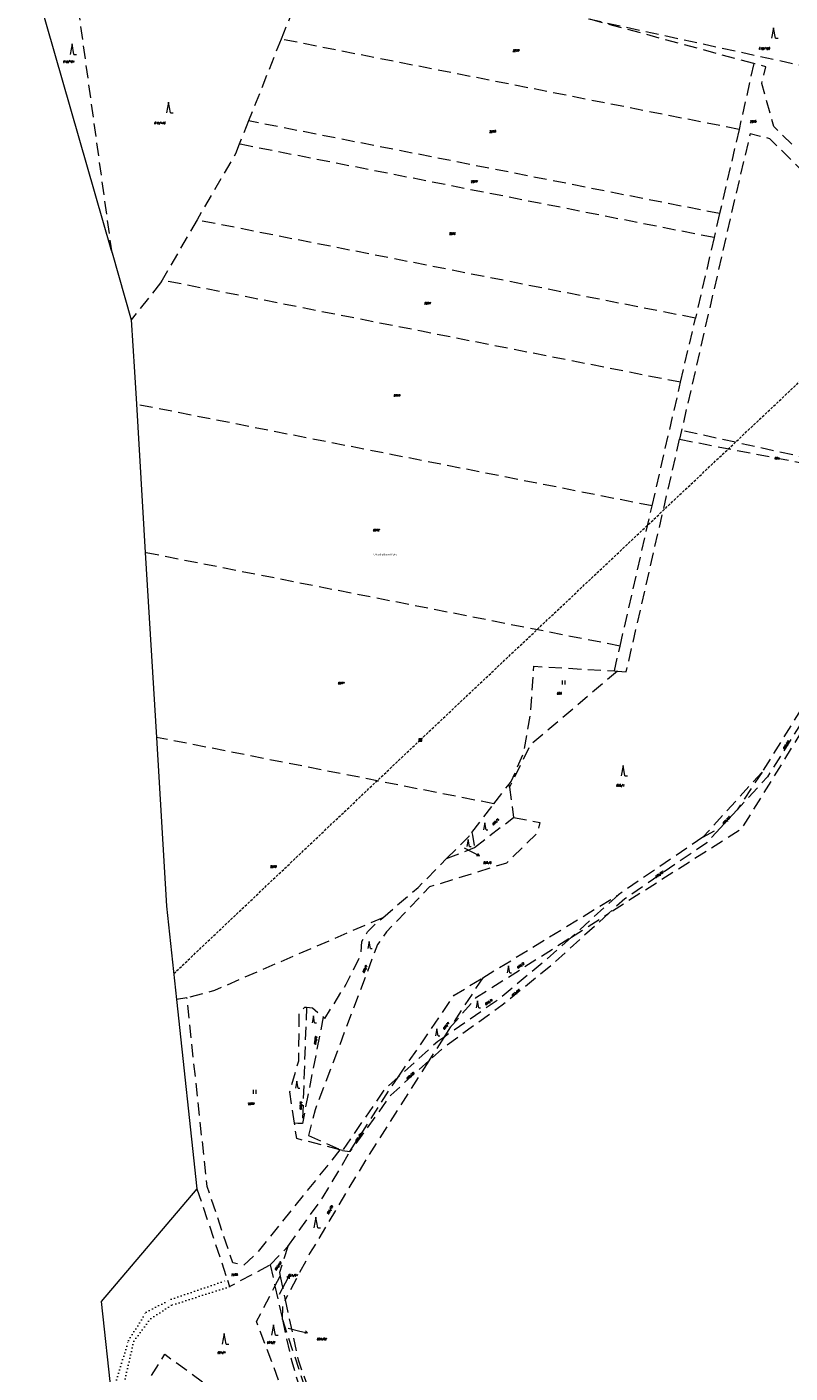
# Model space of a CAD drawing. Header units: metres. Extents: x -626722 to -621116, y -1178216 to -1174550.
# Tile 11 of 86: x -626722 to -626429, y -1176021 to -1175505. Entities that reach past the tile are written whole.
import ezdxf
from ezdxf.enums import TextEntityAlignment as Align

# ---------------------------------------------------------------- set-up
doc = ezdxf.new("R2010")
doc.units = ezdxf.units.M
doc.header["$MEASUREMENT"] = 0
doc.linetypes.add('DASHEDX2', pattern=[1.5, 1, -0.5])
doc.linetypes.add('DOT', pattern=[0.25, 0, -0.25])
doc.layers.add('8_kat_KN_Elektřina', color=172, linetype='DASHEDX2')
doc.layers.add('8_kat_KN_Pomístní_názvy', color=210, linetype='Continuous')
for name, color, linetype, lineweight in [('8_kat_KN_Hranice katastrů', 200, 'FENCELINE1', 25), ('8_kat_KN_Hranice parcel', 200, 'DASHEDX2', 25), ('8_kat_KN_PČ popisy', 210, 'Continuous', 0), ('8_kat_KN_Slučkové čáry', 200, 'DOT', 25), ('8_kat_KN_Značky kultur', 7, 'Continuous', 0), ('8_kat_KN_Čísla parcel', 200, 'Continuous', 25)]:
    doc.layers.add(name, color=color, linetype=linetype, lineweight=lineweight)
doc.styles.add('Style-cs_Working', font='cs_Working.shx')
doc.styles.add('Style-ITALICS', font='ITALICS.shx')
doc.linetypes.add('FENCELINE1', pattern='A,0.25,-0.1,[133,ltypeshp.shx,S=0.1,R=0,X=-0.1,Y=0],-0.1,1', length=1.45)

# ---------------------------------------------------------------- blocks, each defined once
blk = doc.blocks.new('1029_149')
at = {"layer": '8_kat_KN_PČ popisy', "color": 6, "linetype": 'Continuous', "lineweight": 0}
for p, q in [((0, 0), (2.65, -1.41)), ((2.65, -1.41), (1.53, -1.38)), ((2.65, -1.41), (2, -0.5))]:
    blk.add_line(p, q, dxfattribs=at)
blk = doc.blocks.new('1029_111')
at = {"layer": '8_kat_KN_PČ popisy', "color": 6, "linetype": 'Continuous', "lineweight": 0}
for p, q in [((0, 0), (1.41, 2.65)), ((1.41, 2.65), (0.5, 2)), ((1.41, 2.65), (1.38, 1.53))]:
    blk.add_line(p, q, dxfattribs=at)
blk = doc.blocks.new('1029_183')
at = {"layer": '8_kat_KN_PČ popisy', "color": 6, "linetype": 'Continuous', "lineweight": 0}
for p, q in [((0, 0), (2.92, -0.68)), ((2.92, -0.68), (2.06, 0.04)), ((2.92, -0.68), (1.84, -0.94))]:
    blk.add_line(p, q, dxfattribs=at)
blk = doc.blocks.new('3.06')
at = {"layer": '8_kat_KN_Značky kultur', "color": 7, "linetype": 'Continuous', "lineweight": 13}
for p, q in [((-0.51, 0), (-0.51, 1.5)), ((0.49, 0), (0.49, 1.5))]:
    blk.add_line(p, q, dxfattribs=at)
blk = doc.blocks.new('3.08')
at = {"layer": '8_kat_KN_Značky kultur', "color": 7, "linetype": 'Continuous', "lineweight": 13}
for p, q in [((0, 4), (-0.75, 0)), ((0.75, 0), (0, 4)), ((0.75, 0), (1.75, 0))]:
    blk.add_line(p, q, dxfattribs=at)
blk = doc.blocks.new('3.08_1')
at = {"layer": '8_kat_KN_Značky kultur', "color": 7, "linetype": 'Continuous', "lineweight": 13}
for p, q in [((0, 2.68), (-0.5, 0)), ((0.5, 0), (0, 2.68)), ((0.5, 0), (1.17, 0))]:
    blk.add_line(p, q, dxfattribs=at)
blk = doc.blocks.new('6.02')
at = {"layer": '8_kat_KN_Elektřina', "color": 7, "linetype": 'Continuous', "lineweight": 13}
for p, q in [((-0.5, 0.5), (0.5, 0.5)), ((-0.5, -0.5), (-0.5, 0.5)), ((-0.5, 0.3), (0.5, 0.3)), ((-0.5, 0.1), (0.5, 0.1)), ((-0.3, -0.5), (-0.3, 0.5)), ((-0.1, -0.5), (-0.1, 0.5)), ((0.1, -0.5), (0.1, 0.5)), ((0.3, -0.5), (0.3, 0.5)), ((0.5, -0.5), (0.5, 0.5)), ((-0.5, -0.1), (0.5, -0.1)), ((-0.5, -0.3), (0.5, -0.3)), ((-0.5, -0.5), (0.5, -0.5))]:
    blk.add_line(p, q, dxfattribs=at)

msp = doc.modelspace()

# ---------------------------------------------------------------- linework, layer by layer
at = {"layer": '8_kat_KN_Elektřina', "lineweight": 13}
for p, q in [((-626570.85, -1175778.08), (-626403.54, -1175620.11)), ((-626665.32, -1175867.64), (-626570.85, -1175778.08))]:
    msp.add_line(p, q, dxfattribs=at)
at = {"layer": '8_kat_KN_Hranice katastrů', "lineweight": 13, "flags": 128}
msp.add_lwpolyline([(-625852.04, -1174626.53), (-626040.35, -1174699.9), (-626044.84, -1174701.65), (-626079.82, -1174732.74), (-626087.17, -1174724.59), (-626094.59, -1174716.36), (-626108.29, -1174725.86), (-626139.6, -1174663), (-626142.76, -1174651.47), (-626147.58, -1174633.84), (-626177.49, -1174657.65), (-626189.84, -1174646.23), (-626197.97, -1174638.7), (-626204.07, -1174633.06), (-626210.75, -1174626.88), (-626221.49, -1174616.94), (-626226.53, -1174612.28), (-626235.01, -1174604.43), (-626243.82, -1174596.28), (-626253.16, -1174587.64), (-626262.1, -1174579.36), (-626263.17, -1174578.37), (-626268.76, -1174573.2), (-626272.87, -1174569.4), (-626280.35, -1174562.48), (-626284.23, -1174558.89), (-626366.4, -1174553.29), (-626375.76, -1174552.65), (-626384.06, -1174552.09), (-626393.5, -1174551.44), (-626402.5, -1174550.83), (-626410.43, -1174550.29), (-626456.76, -1174672.2), (-626471.93, -1174695.74), (-626482.81, -1174713.06), (-626484.56, -1174715.84), (-626487.17, -1174720), (-626488.89, -1174723.62), (-626502.09, -1174751.47), (-626516.03, -1174780.89), (-626528.59, -1174807.4), (-626550.57, -1174812.23), (-626562.79, -1174814.91), (-626576.86, -1174818.14), (-626580.35, -1174818.94), (-626645.6, -1174953.22), (-626653.03, -1174970.15), (-626684.55, -1175037.86), (-626686, -1175040.97), (-626687.55, -1175044.3), (-626631.84, -1175118.59), (-626630.36, -1175120.56), (-626625.88, -1175124.38), (-626622.8, -1175127), (-626620, -1175129.38), (-626609.13, -1175138.65), (-626600.28, -1175161.93), (-626597.68, -1175186.91), (-626579.19, -1175203.5), (-626599.8, -1175222.22), (-626600.81, -1175225.76), (-626601.9, -1175229.61), (-626605.75, -1175243.12), (-626640.34, -1175364.6), (-626651.76, -1175404.73), (-626653.94, -1175412.37), (-626665.96, -1175418.01), (-626676.58, -1175422.98), (-626699.62, -1175445.56), (-626716.99, -1175471.64), (-626721.57, -1175478.51), (-626718.08, -1175490.63), (-626689.37, -1175590.24), (-626688.95, -1175591.71), (-626681.58, -1175617.3), (-626680.38, -1175637.27), (-626679.64, -1175649.67), (-626676.23, -1175706.44), (-626671.98, -1175777.17), (-626668.1, -1175841.75), (-626664.26, -1175877.5), (-626656.46, -1175949.97), (-626693.18, -1175993.2), (-626689.21, -1176029.64), (-626687.52, -1176031.68), (-626686.33, -1176033.12), (-626684.94, -1176034.8), (-626683.79, -1176036.18), (-626614, -1176120.42), (-626602.4, -1176130.73), (-626593.12, -1176137.86), (-626584.96, -1176144.14), (-626547.27, -1176144.38), (-626533.77, -1176144.46), (-626504.81, -1176143.65), (-626406.93, -1176152.31), (-626409.37, -1176159.67), (-626415.14, -1176177.06), (-626421.53, -1176196.31), (-626431.16, -1176225.32), (-626419.99, -1176232.13), (-626407.48, -1176241.56), (-626403.01, -1176244.94), (-626392.15, -1176253.13), (-626383.56, -1176259.6), (-626365.29, -1176273.38), (-626360.83, -1176275.9), (-626330.82, -1176292.85), (-626328.3, -1176294.69), (-626325.4, -1176296.82), (-626321.02, -1176300.02), (-626320.14, -1176301.38), (-626309.08, -1176318.54), (-626303.56, -1176327.1), (-626275.19, -1176343.14), (-626230.13, -1176368.62), (-626220.88, -1176362.84), (-626205.06, -1176368.5), (-626197.34, -1176371.41), (-626193.44, -1176372.88), (-626183.79, -1176376.53), (-626174.84, -1176382.62), (-626170.14, -1176387.02), (-626162.46, -1176394.2), (-626143.33, -1176415.21), (-626136.56, -1176422.64), (-626124.57, -1176443.84), (-626101.66, -1176469.79), (-626095.62, -1176476.63), (-626092.92, -1176473.71), (-626091.09, -1176475.08), (-626067.85, -1176492.43), (-626063.21, -1176495.9), (-626032.24, -1176523.03), (-626014.15, -1176529.78), (-626012.39, -1176529.73), (-625959.45, -1176528.25), (-625951.98, -1176531.09), (-625931.5, -1176538.9), (-625906.21, -1176553.11), (-625904.25, -1176554.21), (-625893.59, -1176557.55), (-625863.9, -1176576.76), (-625847.42, -1176579.14), (-625797.53, -1176586.33), (-625790.2, -1176587.39), (-625782.61, -1176588.48), (-625767.55, -1176590.66), (-625757.66, -1176592.09), (-625749.89, -1176593.21), (-625740.01, -1176594.64), (-625731.85, -1176595.81), (-625724.25, -1176596.91), (-625659.61, -1176606.23), (-625600.82, -1176614.71), (-625580.89, -1176617.58), (-625566.09, -1176619.72), (-625500.04, -1176629.25), (-625441.67, -1176637.67), (-625428.63, -1176639.55), (-625419.79, -1176635.78), (-625390.47, -1176623.27), (-625379.99, -1176631.32), (-625377.22, -1176633.45), (-625374.21, -1176639.52), (-625372.83, -1176641.65), (-625355.33, -1176677.54), (-625334.79, -1176715.1), (-625291.65, -1176758.17), (-625291.16, -1176758.66), (-625296.47, -1176769.25), (-625299.22, -1176774.94), (-625302.88, -1176782.5), (-625305.03, -1176793.68), (-625310.51, -1176822.23), (-625312.64, -1176833.29), (-625314.29, -1176841.87), (-625286.37, -1176852.42), (-625282.23, -1176853.99), (-625278.44, -1176855.42), (-625271.46, -1176858.07), (-625265.75, -1176860.23), (-625257.66, -1176863.28), (-625251.67, -1176865.54), (-625243.64, -1176868.58), (-625239.69, -1176870.07), (-625235.92, -1176871.5), (-625233, -1176872.61), (-625230.97, -1176873.37), (-625228.83, -1176874.18), (-625225.65, -1176875.39), (-625220.76, -1176877.24), (-625213.57, -1176879.95), (-625208.53, -1176881.86), (-625207.5, -1176882.25), (-625203.79, -1176882.99), (-625200.71, -1176883.61), (-625196.76, -1176884.4), (-625194.16, -1176884.91), (-625188.65, -1176886.01), (-625185.69, -1176886.6), (-625181.13, -1176887.52), (-625178.38, -1176888.07), (-625173.33, -1176889.07), (-625169.8, -1176889.78), (-625166.58, -1176890.42), (-625161.66, -1176891.41), (-625157.37, -1176892.26), (-625150.47, -1176893.64), (-625143.76, -1176894.98), (-625140.44, -1176895.65), (-625128.3, -1176894.51), (-625120.25, -1176893.76), (-625112.59, -1176893.04), (-625102.63, -1176892.11), (-625090.44, -1176890.97), (-625063.86, -1176897.07), (-625035.95, -1176903.47), (-625022.31, -1176906.6), (-625009.45, -1176909.55), (-624998.78, -1176912), (-624995.3, -1176912.8), (-625007.88, -1176967.15), (-625008.17, -1176968.39), (-625009.14, -1176972.57), (-624986.76, -1176980.28), (-624913.21, -1176997.19), (-624884.87, -1176999.81), (-624883.16, -1177024.84), (-624861.48, -1177028.76), (-624846.56, -1177030.78), (-624834.36, -1177032.44), (-624809.84, -1177029.18), (-624805.18, -1177026.79), (-624782.47, -1177015.11), (-624767.57, -1177010.58), (-624734.91, -1177007.55), (-624731.97, -1177006.52), (-624717.58, -1177001.48), (-624709.41, -1176998.62), (-624707.93, -1176998.1), (-624705.65, -1177001.63), (-624697.38, -1177014.35), (-624692.91, -1177021.23), (-624654.81, -1177110.04), (-624637.1, -1177114.08), (-624623.6, -1177117.16), (-624609.33, -1177120.42), (-624593.82, -1177123.95), (-624579.56, -1177127.21), (-624568.19, -1177129.8), (-624562.55, -1177131.09), (-624558.15, -1177132.09), (-624531.5, -1177138.17), (-624463.75, -1177155.33), (-624456.48, -1177157.17), (-624450.44, -1177158.7), (-624438.33, -1177161.77), (-624430.47, -1177163.76), (-624417.85, -1177166.96), (-624365.74, -1177180.16), (-624315.56, -1177192.88), (-624293.21, -1177198.54), (-624291.46, -1177198.98), (-624269.71, -1177204.49), (-624219.52, -1177217.21), (-624177.44, -1177227.71), (-624170.59, -1177229.04), (-624164.77, -1177230.17), (-624163.84, -1177230.35), (-624137.63, -1177236.06), (-624135.98, -1177236.43), (-624134.62, -1177236.74), (-624128.76, -1177238.06), (-624126.05, -1177238.67), (-624075.58, -1177277.81), (-624010.92, -1177327.96), (-623980.59, -1177351.48), (-623963.9, -1177364.42), (-623961.95, -1177365.93), (-623960.02, -1177367.43), (-623958.36, -1177368.72), (-623957.21, -1177370.73), (-623956.24, -1177372.43), (-623953.07, -1177377.97), (-623944.01, -1177379.83), (-623941.71, -1177380.3), (-623930.34, -1177382.63), (-623795.45, -1177410.26), (-623737.18, -1177422.2), (-623726.41, -1177424.41), (-623719.17, -1177425.89), (-623704.71, -1177428.85), (-623697.74, -1177430.28), (-623691.6, -1177431.54), (-623685.53, -1177432.78), (-623679.04, -1177434.11), (-623672.5, -1177435.45), (-623665.66, -1177436.85), (-623659.17, -1177438.18), (-623646.49, -1177440.78), (-623640.87, -1177441.93), (-623625.74, -1177445.03), (-623626.14, -1177447.49), (-623626.46, -1177449.46), (-623626.86, -1177451.92), (-623622.56, -1177452.81), (-623615.96, -1177454.18), (-623608.24, -1177455.78), (-623597.23, -1177458.06), (-623571.65, -1177463.35), (-623563.33, -1177465.08), (-623553.82, -1177467.05), (-623537.12, -1177470.5), (-623519.98, -1177474.05), (-623513.98, -1177475.3), (-623460.27, -1177486.42), (-623461.13, -1177491.34), (-623461.71, -1177494.67), (-623465.49, -1177516.45), (-623482.16, -1177612.45), (-623502.72, -1177730.81), (-623503.88, -1177737.5), (-623504.31, -1177740.18), (-623504.62, -1177742.13), (-623505.08, -1177745.05), (-623502.72, -1177745.5), (-623480.65, -1177750.11), (-623468.69, -1177752.61), (-623434.69, -1177759.71), (-623431.3, -1177760.42), (-623411.88, -1177764.48), (-623403.24, -1177766.28), (-623401.25, -1177766.7), (-623399.85, -1177766.95), (-623395.04, -1177767.79), (-623375.45, -1177771.24), (-623371.57, -1177787.88), (-623369.81, -1177795.42), (-623345.41, -1177899.96), (-623331.38, -1177960.09), (-623330.3, -1177964.72), (-623330.16, -1177965.32), (-623330.71, -1177967.86), (-623332.08, -1177974.23), (-623332.26, -1177975.07), (-623332.78, -1177977.46), (-623328.58, -1177978.24), (-623313.3, -1177981.08), (-623287.47, -1177990.63), (-623264.45, -1178002.83), (-623261.29, -1178004.34), (-623253.54, -1178008.05), (-623242.61, -1178013.28), (-623237.92, -1178015.52), (-623150.45, -1178060.72), (-623147.34, -1178062.33), (-623102, -1178085.75), (-622964.39, -1178156.68), (-622922.17, -1178178.6), (-622878.91, -1178194.83), (-622877.34, -1178195.42), (-622828.97, -1178211.5), (-622812.21, -1178214.98), (-622808.58, -1178215.73), (-622807.82, -1178215.61), (-622800.1, -1178214.37), (-622795.23, -1178213.6), (-622785.8, -1178212.09), (-622780.44, -1178209.44), (-622760.13, -1178199.4), (-622723.64, -1178181.35), (-622714.31, -1178176.74), (-622708.27, -1178172.83), (-622705.71, -1178171.18), (-622702.81, -1178169.3), (-622702.1, -1178168.84), (-622677.92, -1178156.68), (-622670.5, -1178153.51), (-622651.49, -1178145.38), (-622643.54, -1178141.98), (-622605.79, -1178132), (-622576.29, -1178124.2), (-622492.96, -1178103.84), (-622482.49, -1178101.28), (-622477.67, -1178100.1), (-622469.7, -1178098.15), (-622457.02, -1178095.06), (-622449.88, -1178093.31), (-622443.45, -1178091.74), (-622433.61, -1178089.33), (-622431.06, -1178088.71), (-622423.14, -1178086.72), (-622412.11, -1178083.94), (-622405.93, -1178082.38), (-622400.06, -1178080.91), (-622395.05, -1178079.64), (-622391.18, -1178078.67), (-622356.2, -1178069.86), (-622351.1, -1178068.58), (-622340.21, -1178065.84), (-622334.46, -1178064.39), (-622329.5, -1178063.14), (-622318.7, -1178060.42), (-622308.12, -1178057.76), (-622297.43, -1178055.06), (-622287.34, -1178052.52), (-622279.56, -1178050.56), (-622235.46, -1178039.46), (-622232.64, -1178038.76), (-622199.97, -1178030.63), (-622087.18, -1178002.56), (-622085.85, -1178002.23), (-622081.88, -1178001.34), (-622080.97, -1177998.22), (-622078.95, -1177991.33), (-622078.18, -1177988.69), (-622074.87, -1177975.28), (-622073.81, -1177970.98), (-622059.95, -1177914.89), (-622055.85, -1177875.6), (-622054.42, -1177858.33), (-622038.55, -1177798.48), (-622036.99, -1177789.81), (-622068.8, -1177779.38), (-622087.72, -1177773.17), (-622109.7, -1177760.45), (-622118.17, -1177755.55), (-622120.26, -1177752.94), (-622152.52, -1177712.6), (-622181.7, -1177693.4), (-622264.99, -1177665.15), (-622291.95, -1177659), (-622360.46, -1177643.93), (-622367.2, -1177642.45), (-622378.61, -1177636.84), (-622423.28, -1177605.81), (-622461.58, -1177568.64), (-622484.26, -1177552.66), (-622597.41, -1177527.71), (-622635.3, -1177509), (-622658.05, -1177502.91), (-622725.11, -1177494.82), (-622731.43, -1177491.33), (-622738.6, -1177487.37), (-622741.35, -1177485.85), (-622747.51, -1177487.23), (-622781.03, -1177494.72), (-622781.56, -1177493.2), (-622782.07, -1177491.71), (-622783.44, -1177487.73), (-622784.4, -1177484.95), (-622786.68, -1177477.63), (-622768.07, -1177471.87), (-622726.08, -1177458.86), (-622708.4, -1177453.39), (-622702.77, -1177451.64), (-622684.6, -1177446.02), (-622568.57, -1177410.08), (-622555.54, -1177406.23), (-622562.78, -1177372.51), (-622566.79, -1177361.45), (-622570.17, -1177352.12), (-622575.79, -1177336.61), (-622578.15, -1177330.14), (-622579.7, -1177325.87), (-622592.9, -1177289.64), (-622595.15, -1177283.48), (-622599.08, -1177272.69), (-622598.15, -1177272.02), (-622596.62, -1177270.91), (-622590.17, -1177266.25), (-622587.06, -1177264.01), (-622567.07, -1177274.84), (-622530.66, -1177265.46), (-622512.42, -1177244.02), (-622499.95, -1177220.44), (-622498.04, -1177199.81), (-622497.43, -1177193.25), (-622513.53, -1177163.74), (-622536.86, -1177114.27), (-622538.02, -1177097.04), (-622544.27, -1177004.46), (-622545.01, -1176993.53), (-622545.28, -1176989.54), (-622525.81, -1176919.76), (-622519.47, -1176904.57), (-622516.52, -1176895.56), (-622512.57, -1176883.51), (-622497.26, -1176836.75), (-622496.44, -1176835.36), (-622470.35, -1176791.24), (-622470.21, -1176791), (-622467.4, -1176786.25), (-622434.65, -1176761.78), (-622430.98, -1176756.2), (-622417.74, -1176736.1), (-622397.39, -1176663.53), (-622375.31, -1176618.82), (-622351.21, -1176606.81), (-622331.55, -1176584.66), (-622297.25, -1176515.77), (-622247.39, -1176461.84), (-622221.21, -1176441.78), (-622198.71, -1176431.48), (-622182.15, -1176419.39), (-622160.36, -1176419.51), (-622158.27, -1176422.4), (-622156.31, -1176425.09), (-622155.37, -1176426.4), (-622146.92, -1176438.05), (-622136.86, -1176442.9), (-622125.45, -1176444.04), (-622118.72, -1176444.71), (-622111.76, -1176445.4), (-622111.04, -1176445.47), (-622097.72, -1176446.8), (-622062.24, -1176442.63), (-622025.22, -1176458.05), (-622020.19, -1176461.21), (-622012.4, -1176466.11), (-622001.09, -1176475.06), (-621971.85, -1176491.46), (-621963.89, -1176495.93), (-621961.96, -1176497.01), (-621962.13, -1176493.44), (-621962.85, -1176477.76), (-621969.83, -1176473.02), (-621972.32, -1176471.33), (-621972.38, -1176471.28), (-621977.22, -1176468), (-621984.53, -1176463.03), (-621989.76, -1176459.47), (-622003.38, -1176443.22), (-622023.55, -1176435.19), (-622030.74, -1176432.32), (-622048.78, -1176426.57), (-622102.82, -1176409.35), (-622132.66, -1176383.61), (-622141.78, -1176379.09), (-622162.3, -1176368.94), (-622182.81, -1176358.78), (-622203.33, -1176348.62), (-622215.84, -1176342.43), (-622217.61, -1176341.55), (-622237.69, -1176347.6), (-622252.54, -1176347.82), (-622264.51, -1176347.99), (-622271.49, -1176348.1), (-622278.66, -1176348.2), (-622303.55, -1176348.57), (-622307.74, -1176348.24), (-622313.05, -1176347.82), (-622509.65, -1176332.31), (-622522.44, -1176331.3), (-622523.47, -1176328.33), (-622525.73, -1176321.86), (-622526.91, -1176318.45), (-622529.58, -1176310.79), (-622538.84, -1176284.24), (-622573.66, -1176272.8), (-622575.07, -1176272.35), (-622602.72, -1176263.46), (-622652.9, -1176250.88), (-622661.13, -1176248.81), (-622667.67, -1176247.17), (-622668.41, -1176247.08), (-622670.8, -1176246.78), (-622673.67, -1176246.42), (-622674.5, -1176246.32), (-622692.64, -1176244.07), (-622696.28, -1176243.62), (-622700.57, -1176243.09), (-622707.85, -1176242.18), (-622716.13, -1176241.16), (-622723.9, -1176240.2), (-622731.95, -1176239.2), (-622732.34, -1176239.15), (-622739.58, -1176238.25), (-622746.64, -1176237.37), (-622749.55, -1176237.01), (-622733.65, -1176154.44), (-622700.54, -1175982.48), (-622700.36, -1175981.54), (-622699.67, -1175977.97), (-622698.92, -1175974.04), (-622698.34, -1175971.01), (-622687.88, -1175916.7), (-622660.91, -1175766.94), (-622654.83, -1175733.2), (-622640.45, -1175684.53), (-622638.82, -1175679.04), (-622638.47, -1175677.86), (-622636.01, -1175669.51), (-622640.99, -1175669.14), (-622659.28, -1175667.79), (-622679.29, -1175649.45), (-622710.67, -1175613.63), (-622736.93, -1175603.53), (-622780.89, -1175586.63), (-622817.66, -1175573.34), (-622850.41, -1175560.14), (-622858.52, -1175556.87), (-622865.8, -1175554.67), (-622894.55, -1175546.01), (-622923.33, -1175540.13), (-622924.99, -1175540.08), (-622938.18, -1175539.71), (-622986.92, -1175538.35), (-622996.3, -1175545.8), (-623004.02, -1175547.35), (-623009.54, -1175543.61), (-623024.77, -1175537.84), (-623039.52, -1175532.26), (-623088.53, -1175522.77), (-623098.46, -1175520.85), (-623183.64, -1175504.36), (-623188.06, -1175503.5), (-623213.91, -1175498.5), (-623314.42, -1175479.04), (-623334.39, -1175475.17), (-623358.28, -1175470.55), (-623367.67, -1175468.73), (-623403.57, -1175461.78), (-623407.64, -1175460.99), (-623451.72, -1175452.45), (-623471.52, -1175448.62), (-623476.63, -1175447.63), (-623503.08, -1175442.51), (-623545.94, -1175434.21), (-623571.62, -1175429.24), (-623574.73, -1175428.64), (-623582.71, -1175427.09), (-623584.32, -1175426.78), (-623593.92, -1175424.92), (-623598.69, -1175424), (-623621.54, -1175416.62), (-623641.26, -1175410.25), (-623645.3, -1175407.72), (-623651.85, -1175403.62), (-623661.11, -1175401.57), (-623677.99, -1175395.49), (-623716.17, -1175381.75), (-623821.31, -1175343.9), (-623822.78, -1175343.37), (-623826.37, -1175352.23), (-623838.09, -1175381.12), (-623839.41, -1175384.36), (-623842.48, -1175391.94), (-623844.76, -1175397.56), (-623848.71, -1175395.95), (-623853.6, -1175393.95), (-623864.51, -1175389.49), (-623877.04, -1175384.37), (-623899.48, -1175375.2), (-623913.17, -1175369.61), (-623921.39, -1175366.25), (-623931.98, -1175361.92), (-623943.52, -1175357.2), (-623947.18, -1175355.71), (-623952.99, -1175353.34), (-623965.84, -1175349.08), (-623972.42, -1175346.9), (-623984.43, -1175342.92), (-623992.28, -1175340.32), (-624017.35, -1175332.01), (-624032.51, -1175326.98), (-624046.92, -1175322.21), (-624061.99, -1175317.21), (-624073.47, -1175313.41), (-624076.66, -1175312.35), (-624087.61, -1175308.71), (-624091.33, -1175307.48), (-624101.34, -1175304.17), (-624106.82, -1175302.35), (-624113.5, -1175301.17), (-624118.24, -1175300.33), (-624129.53, -1175298.33), (-624133.89, -1175297.56), (-624151.02, -1175294.53), (-624151.52, -1175294.44), (-624172.03, -1175290.81), (-624186.19, -1175288.3), (-624187.09, -1175288), (-624194.53, -1175285.47), (-624198.59, -1175284.09), (-624205.73, -1175281.67), (-624212.31, -1175279.43), (-624227.17, -1175274.38), (-624238.4, -1175270.57), (-624259.44, -1175263.43), (-624275.87, -1175257.85), (-624299.08, -1175249.97), (-624301.46, -1175249.16), (-624313.52, -1175245.81), (-624342.41, -1175237.79), (-624359.84, -1175232.95), (-624361.68, -1175232.44), (-624394.55, -1175223.32), (-624398.65, -1175222.18), (-624421.01, -1175215.97), (-624483.58, -1175191.07), (-624513.75, -1175179.07), (-624530.67, -1175171), (-624538.61, -1175167.21), (-624555.74, -1175162.8), (-624591.3, -1175152.22), (-624616.6, -1175146.76), (-624669.36, -1175122.42), (-624675.53, -1175119.79), (-624681, -1175117.47), (-624701.37, -1175108.8), (-624727.01, -1175103.3), (-624746.71, -1175099.08), (-624769.57, -1175100.35), (-624771.98, -1175100.01), (-624795.35, -1175096.73), (-624805.39, -1175095.32), (-624823.86, -1175088.76), (-624829.6, -1175083.81), (-624841.52, -1175073.52), (-624857.12, -1175057.81), (-624863.3, -1175051.59), (-624869.83, -1175045.01), (-624876.29, -1175040.67), (-624892.64, -1175029.67), (-624937.61, -1174997.86), (-624939.04, -1175000.11), (-624941.81, -1175004.46), (-624944.6, -1175008.85), (-624963.63, -1175006.96), (-625019.59, -1175001.41), (-625073.91, -1174996.02), (-625074.39, -1174997.67), (-625096.23, -1175073.28), (-625183.77, -1175056.93), (-625265.34, -1175036.6), (-625288.39, -1175030.85), (-625293.16, -1175029.66), (-625299.12, -1175028.18), (-625337.06, -1175018.72), (-625388.84, -1175005.82), (-625464.8, -1174986.89), (-625495.36, -1174979.27), (-625512.53, -1174974.99), (-625543.08, -1174967.38), (-625574.39, -1174959.57), (-625576.76, -1174958.98), (-625579.4, -1174958.32), (-625579.67, -1174958.25), (-625587.62, -1174953.77), (-625615.29, -1174938.17), (-625639.27, -1174924.66), (-625651.18, -1174917.94), (-625659.41, -1174913.3), (-625667.61, -1174908.68), (-625687.09, -1174897.7), (-625697.09, -1174892.07), (-625701.5, -1174889.58), (-625704.92, -1174885.17), (-625711.81, -1174876.29), (-625717.7, -1174868.69), (-625719.42, -1174866.48), (-625721.06, -1174864.36), (-625724.39, -1174860.06), (-625726.69, -1174857.09), (-625729.25, -1174853.8), (-625730.41, -1174852.3), (-625731.76, -1174848.68), (-625734.18, -1174842.18), (-625737.88, -1174832.26), (-625738.58, -1174830.37), (-625740.44, -1174825.37), (-625742.03, -1174821.11), (-625747.34, -1174806.85), (-625757.52, -1174779.52), (-625765.58, -1174757.89), (-625771.8, -1174741.18), (-625780.24, -1174729.34), (-625789.62, -1174716.2), (-625798.16, -1174704.22), (-625803.67, -1174696.5), (-625809.22, -1174688.71), (-625810.19, -1174687.35), (-625811.75, -1174685.5), (-625813.79, -1174683.1), (-625814.16, -1174682.55), (-625828.4, -1174661.5), (-625830.3, -1174658.68), (-625833.25, -1174654.32), (-625833.44, -1174654.04), (-625841.42, -1174642.24), (-625842.46, -1174640.7), (-625852.04, -1174626.53)], close=True, dxfattribs=at)
at = {"layer": '8_kat_KN_Hranice parcel', "lineweight": 13, "ltscale": 5}
for p, q in [((-626688.95, -1175591.71), (-626703.17, -1175488.49)), ((-626619.58, -1175498.3), (-626624.2, -1175509.86)), ((-626443.16, -1175519.19), (-626506.53, -1175502.09)), ((-626624.2, -1175509.86), (-626636.68, -1175541.12)), ((-626448.83, -1175544.39), (-626624.2, -1175509.86)), ((-626443.16, -1175519.19), (-626448.83, -1175544.39)), ((-626636.68, -1175541.12), (-626640.25, -1175550.04)), ((-626456.29, -1175576.65), (-626636.68, -1175541.12)), ((-626448.83, -1175544.39), (-626456.29, -1175576.65)), ((-626458.41, -1175585.83), (-626640.25, -1175550.04)), ((-626456.29, -1175576.65), (-626458.41, -1175585.83)), ((-626656.42, -1175579.09), (-626669.78, -1175602.14)), ((-626465.54, -1175616.68), (-626656.42, -1175579.09)), ((-626458.41, -1175585.83), (-626465.54, -1175616.68)), ((-626670.39, -1175603.2), (-626681.58, -1175617.3)), ((-626669.78, -1175602.14), (-626670.39, -1175603.2)), ((-626471.22, -1175641.24), (-626465.54, -1175616.68)), ((-626482.1, -1175688.56), (-626471.22, -1175641.24)), ((-626470.86, -1175659.66), (-626471.61, -1175663.06)), ((-626494.4, -1175742.24), (-626482.1, -1175688.56)), ((-626494.4, -1175742.24), (-626676.23, -1175706.44)), ((-626496.58, -1175751.76), (-626494.4, -1175742.24)), ((-626496.58, -1175751.76), (-626495.37, -1175751.83)), ((-626421.05, -1175760.04), (-626440.01, -1175790.44)), ((-626542.68, -1175802.62), (-626671.98, -1175777.17)), ((-626440.01, -1175790.44), (-626462.64, -1175815.36)), ((-626440.01, -1175790.44), (-626449.56, -1175804.9)), ((-626542.68, -1175802.62), (-626536.89, -1175795.12)), ((-626536.74, -1175796.2), (-626536.89, -1175795.12)), ((-626536.74, -1175796.2), (-626535.16, -1175807.83)), ((-626551.14, -1175813.6), (-626542.68, -1175802.62)), ((-626449.56, -1175804.9), (-626455.95, -1175811.83)), ((-626550.19, -1175819.36), (-626535.16, -1175807.83)), ((-626462.64, -1175815.36), (-626495, -1175837.43)), ((-626462.64, -1175815.36), (-626455.95, -1175811.83)), ((-626546.95, -1175869.21), (-626495, -1175837.43)), ((-626495, -1175837.43), (-626512.99, -1175853.63)), ((-626512.99, -1175853.63), (-626498.68, -1175844.53)), ((-626546.95, -1175869.21), (-626559.63, -1175888.43)), ((-626660.29, -1175876.94), (-626664.26, -1175877.5)), ((-626614.5, -1175880.5), (-626616.08, -1175925.05)), ((-626608.09, -1175884.23), (-626616.08, -1175925.05)), ((-626561.92, -1175892.03), (-626567.65, -1175901.02)), ((-626559.63, -1175888.43), (-626561.92, -1175892.03)), ((-626613.7, -1175929.6), (-626600.72, -1175935.37)), ((-626600.72, -1175935.37), (-626601.67, -1175935.12)), ((-626600.72, -1175935.37), (-626597.85, -1175935.8)), ((-626656.46, -1175949.97), (-626644.73, -1175984.95)), ((-626628.39, -1175979.16), (-626621.67, -1175972.11)), ((-626628.39, -1175979.16), (-626626.58, -1175987.28)), ((-626626.58, -1175987.28), (-626624.58, -1175983.44)), ((-626624.58, -1175983.44), (-626622.64, -1175992.52)), ((-626626.58, -1175987.28), (-626623.73, -1176000.11)), ((-626623.73, -1176000.11), (-626604.53, -1176057.99))]:
    msp.add_line(p, q, dxfattribs=at)
at = {"layer": '8_kat_KN_Hranice parcel', "lineweight": 13, "ltscale": 5, "flags": 128}
for points in [[(-626506.53, -1175502.09), (-626422.94, -1175520.31), (-626339.14, -1175549.26)], [(-626428.61, -1175550.03), (-626435.55, -1175543.31), (-626440.08, -1175526.8), (-626438.59, -1175520.42), (-626443.16, -1175519.19)], [(-626334.99, -1175572.77), (-626351.54, -1175573.15), (-626390.81, -1175570.17), (-626423.18, -1175561.55), (-626437.04, -1175547.97), (-626444.61, -1175546.12), (-626451.99, -1175577.59), (-626470.86, -1175659.66)], [(-626640.25, -1175550.04), (-626641.71, -1175553.7), (-626656.42, -1175579.09)], [(-626326.31, -1175574.74), (-626336.4, -1175585.67), (-626360.23, -1175624.41), (-626374.82, -1175665.93), (-626398.43, -1175733.08), (-626417.11, -1175762.28), (-626436.21, -1175793.27), (-626448.02, -1175812.35), (-626498.68, -1175844.53)], [(-626471.22, -1175641.24), (-626570.5, -1175621.69), (-626669.78, -1175602.14)], [(-626482.1, -1175688.56), (-626580.87, -1175669.11), (-626679.64, -1175649.67)], [(-626384.33, -1175668.27), (-626400.58, -1175673.22), (-626422.83, -1175670.23), (-626470.86, -1175659.66)], [(-626495.37, -1175751.83), (-626492.01, -1175752.03), (-626471.61, -1175663.06)], [(-626471.61, -1175663.06), (-626422.94, -1175672.39), (-626400.64, -1175675.42), (-626385.23, -1175670.94)], [(-626411.4, -1175745.05), (-626418.46, -1175761.14), (-626437.91, -1175792.26), (-626449.56, -1175804.9)], [(-626536.89, -1175795.12), (-626536.04, -1175794.02), (-626531.32, -1175783.01), (-626528.68, -1175768.23), (-626527.45, -1175749.93), (-626496.58, -1175751.76)], [(-626495.37, -1175751.83), (-626528.73, -1175780.09), (-626536.74, -1175796.2)], [(-626535.16, -1175807.83), (-626525.07, -1175809.82), (-626526.15, -1175813.79), (-626537.95, -1175825.32), (-626567.36, -1175834.45), (-626583.9, -1175851.67), (-626587.27, -1175856.49), (-626611.19, -1175919.78), (-626613.7, -1175929.6)], [(-626560.81, -1175823.61), (-626552.23, -1175815.01), (-626551.14, -1175813.6)], [(-626551.14, -1175813.6), (-626550.97, -1175814.65), (-626550.19, -1175819.36)], [(-626455.95, -1175811.83), (-626461.18, -1175817.5), (-626492.61, -1175839.05), (-626498.68, -1175844.53)], [(-626560.81, -1175823.61), (-626558.13, -1175822.54), (-626550.19, -1175819.36)], [(-626585.27, -1175846.22), (-626571.77, -1175834.6), (-626560.81, -1175823.61)], [(-626585.27, -1175846.22), (-626649.76, -1175874.09), (-626660.29, -1175876.94)], [(-626608.09, -1175884.23), (-626607.42, -1175884.8), (-626599.32, -1175871.71), (-626593.58, -1175860.35), (-626593.29, -1175855.35), (-626591.12, -1175851.66), (-626588.58, -1175849.07), (-626585.27, -1175846.22)], [(-626498.68, -1175844.53), (-626520.85, -1175864.56), (-626539.61, -1175879.77), (-626562.43, -1175896.33), (-626567.65, -1175901.02)], [(-626512.99, -1175853.63), (-626522.54, -1175862.22), (-626541.35, -1175877.83), (-626561.92, -1175892.03)], [(-626559.63, -1175888.43), (-626549.33, -1175876.71), (-626512.99, -1175853.63)], [(-626579.36, -1175907.23), (-626557.91, -1175875.92), (-626546.95, -1175869.21)], [(-626601.67, -1175935.12), (-626633.34, -1175974.43), (-626638.5, -1175979.3), (-626642.73, -1175978.33), (-626652.53, -1175949.11), (-626660.29, -1175876.94)], [(-626619.1, -1175924.9), (-626620.9, -1175912.95), (-626617.45, -1175901.01), (-626617.29, -1175882.84), (-626615.14, -1175880.43), (-626614.5, -1175880.5)], [(-626614.5, -1175880.5), (-626612.23, -1175880.73), (-626608.09, -1175884.23)], [(-626561.92, -1175892.03), (-626564.24, -1175893.63), (-626579.36, -1175907.23)], [(-626567.65, -1175901.02), (-626571.65, -1175907.31), (-626591.4, -1175938.3), (-626613.29, -1175974.85), (-626622.64, -1175992.52)], [(-626567.65, -1175901.02), (-626582.22, -1175914.13), (-626597.85, -1175935.8)], [(-626579.36, -1175907.23), (-626584.68, -1175912.02), (-626600.72, -1175935.37)], [(-626597.85, -1175935.8), (-626582.81, -1175912.27), (-626579.36, -1175907.23)], [(-626601.67, -1175935.12), (-626618.21, -1175930.82), (-626619.1, -1175924.9)], [(-626616.08, -1175925.05), (-626617.75, -1175924.97), (-626619.1, -1175924.9)], [(-626621.67, -1175972.11), (-626608.07, -1175953.09), (-626597.85, -1175935.8)], [(-626621.67, -1175972.11), (-626624.86, -1175982.12), (-626624.58, -1175983.44)], [(-626644.73, -1175984.95), (-626644, -1175987.48), (-626628.39, -1175979.16)], [(-626611.79, -1176058.29), (-626633.68, -1176000.88), (-626626.58, -1175987.28)], [(-626623.73, -1176000.11), (-626623.59, -1175994.32), (-626622.64, -1175992.52)], [(-626622.64, -1175992.52), (-626617.72, -1176015.51), (-626606.84, -1176046.29), (-626604.53, -1176057.99)], [(-626623.73, -1176000.11), (-626620.17, -1176016.12), (-626610.69, -1176047.25), (-626606.22, -1176070.89)], [(-626673.84, -1176021.53), (-626668.69, -1176013.38), (-626626.83, -1176044.17), (-626611.79, -1176058.29)]]:
    msp.add_lwpolyline(points, dxfattribs=at)
at = {"layer": '8_kat_KN_PČ popisy', "lineweight": 0}
for p, q in [((-626554.04, -1175819.5), (-626550.9, -1175821.19)), ((-626624.8, -1175990.41), (-626622.48, -1175985.98)), ((-626621.5, -1176003.43), (-626616.99, -1176004.48))]:
    msp.add_line(p, q, dxfattribs=at)
at = {"layer": '8_kat_KN_Slučkové čáry', "lineweight": 0, "ltscale": 5}
for p, q in [((-626666.33, -1175992.29), (-626644.73, -1175984.95)), ((-626644, -1175987.48), (-626666.16, -1175994.57)), ((-626675.91, -1175997.23), (-626666.33, -1175992.29)), ((-626666.16, -1175994.57), (-626674.13, -1175999.65)), ((-626682.7, -1176008.16), (-626675.91, -1175997.23)), ((-626674.13, -1175999.65), (-626680.66, -1176008.34)), ((-626689.21, -1176029.64), (-626682.7, -1176008.16)), ((-626680.66, -1176008.34), (-626686.33, -1176033.12))]:
    msp.add_line(p, q, dxfattribs=at)

# ---------------------------------------------------------------- block references
at = {"layer": '8_kat_KN_Elektřina', "lineweight": 13}
msp.add_blockref('6.02', (-626570.85, -1175778.08), dxfattribs=at)
at = {"layer": '8_kat_KN_PČ popisy', "lineweight": 0}
for name, p in [('1029_149', (-626550.9, -1175821.19)), ('1029_111', (-626622.48, -1175985.98)), ('1029_183', (-626616.99, -1176004.48))]:
    msp.add_blockref(name, p, dxfattribs=at)
at = {"layer": '8_kat_KN_Značky kultur', "lineweight": 13}
for name, p in [('3.08', (-626435.59, -1175509.5)), ('3.08', (-626704.29, -1175515.69)), ('3.08', (-626667.3, -1175538)), ('3.06', (-626515.95, -1175756.97)), ('3.08', (-626493.26, -1175791.89)), ('3.08_1', (-626546.19, -1175812.55)), ('3.08_1', (-626552.57, -1175818.97)), ('3.08_1', (-626590.47, -1175857.97)), ('3.08_1', (-626537.11, -1175867.34)), ('3.08_1', (-626549, -1175880.73)), ('3.08_1', (-626611.87, -1175886.51)), ('3.08_1', (-626564.6, -1175891.46)), ('3.06', (-626634.32, -1175913.6)), ('3.08_1', (-626618.2, -1175911.55)), ('3.08', (-626610.9, -1175964.93)), ('3.08', (-626646.04, -1176009.46)), ('3.08', (-626627.09, -1176006.11))]:
    msp.add_blockref(name, p, dxfattribs=at)

# ---------------------------------------------------------------- texts
at = {"layer": '8_kat_KN_Pomístní_názvy', "lineweight": 0, "style": 'Style-cs_Working'}
msp.add_text('U Kuchyòkova Mlýna', height=0.7, dxfattribs=at).set_placement((-626584.239, -1175707.158), align=Align.MIDDLE_CENTER)
at = {"layer": '8_kat_KN_Čísla parcel', "lineweight": 0, "style": 'Style-ITALICS'}
for s, p in [('2299', (-626535.5, -1175514.52)), ('612/120', (-626441.33, -1175513.77)), ('612/104', (-626707.78, -1175518.79)), ('612/136', (-626672.84, -1175542.28)), ('2295', (-626444.67, -1175541.72)), ('2298', (-626544.46, -1175545.55)), ('2297', (-626551.53, -1175564.7)), ('2296', (-626559.86, -1175584.64)), ('2294', (-626569.4, -1175611.26)), ('2293', (-626581.14, -1175646.58)), ('2292', (-626589, -1175698.11)), ('2291', (-626602.39, -1175756.69)), ('606', (-626518.63, -1175760.71)), ('605/1', (-626495.92, -1175795.95)), ('2290', (-626628.4, -1175826.97)), ('2289', (-626636.96, -1175917.79)), ('2288', (-626643.3, -1175983.24)), ('607/2', (-626629.67, -1176009.22)), ('607/1', (-626648.64, -1176013.08))]:
    msp.add_text(s, height=0.7, dxfattribs=at).set_placement(p)
for s, rotation, p in [('604', 348, (-626435.306, -1175670.471)), ('603/55', 58, (-626431.471, -1175781.837)), ('605/5', 45, (-626542.988, -1175810.911)), ('603/56', 46, (-626454.718, -1175810.546)), ('603/57', 35, (-626480.655, -1175831.011)), ('605/7', 66, (-626592.413, -1175867.435)), ('605/2', 37, (-626533.558, -1175865.778)), ('603/58', 39, (-626535.602, -1175876.476)), ('605/3', 34, (-626545.844, -1175879.734)), ('605/4', 55, (-626561.673, -1175889.167)), ('605/8', 83, (-626610.886, -1175894.803)), ('603/59', 43, (-626575.87, -1175908.338)), ('605/9', 87, (-626616.391, -1175919.764)), ('593/79', 60, (-626606.143, -1175959.895)), ('603/60', 55, (-626626.138, -1175981.324))]:
    msp.add_text(s, height=0.7, rotation=rotation, dxfattribs=at).set_placement(p)
for s, p in [('605/6', (-626545.286, -1175825.52)), ('603/61', (-626619.717, -1175983.5)), ('603/62', (-626608.695, -1176007.89))]:
    msp.add_text(s, height=0.7, dxfattribs=at).set_placement(p, align=Align.CENTER)
msp.add_text('603/75', height=0.7, rotation=56, dxfattribs=at).set_placement((-626594.252, -1175930.619), align=Align.CENTER)

doc.saveas('drawing.dxf')
